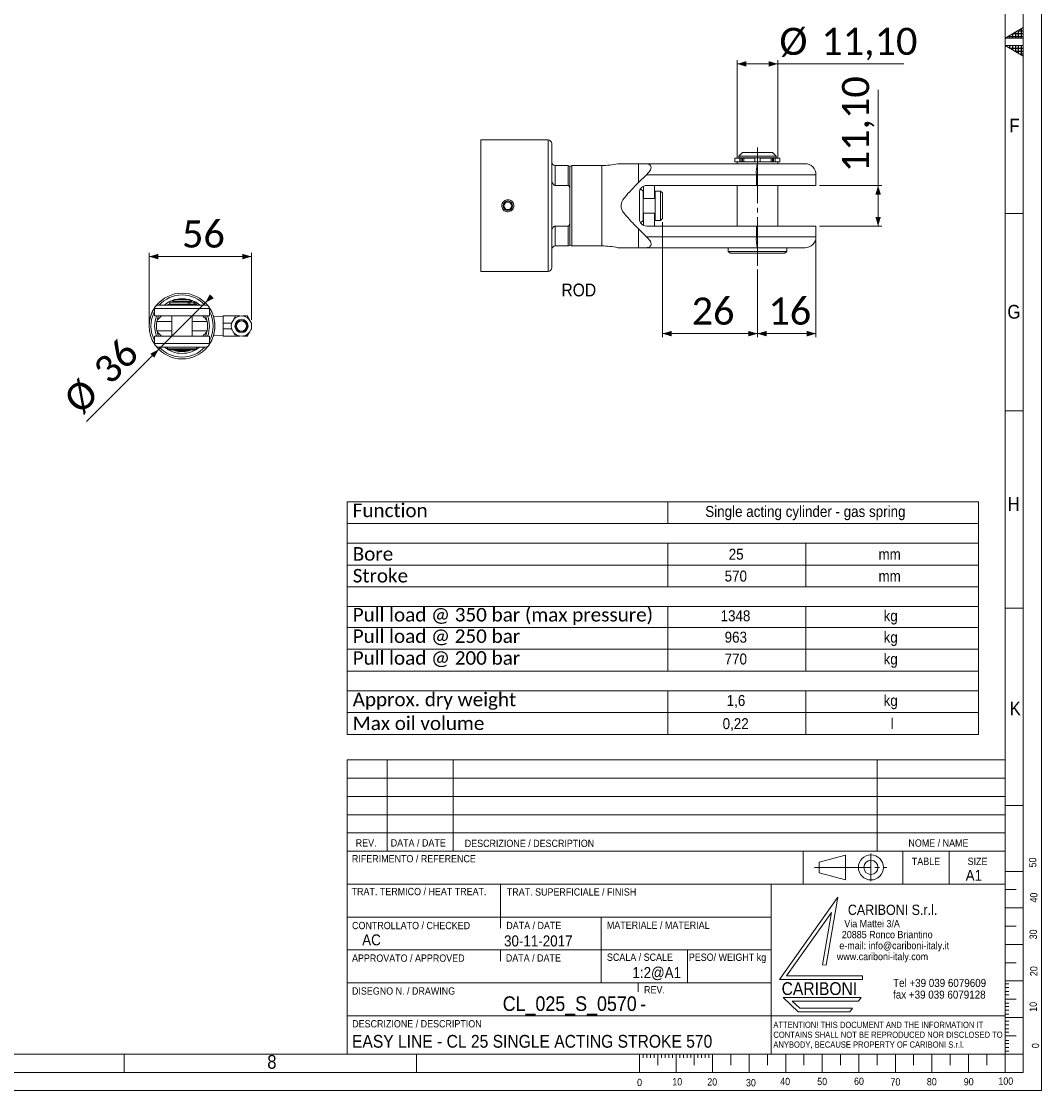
# Model space of a CAD drawing. Header units: millimetres. Extents: x 20 to 1662, y 20 to 1168.
# Tile 5 of 6: x 1104 to 1662, y 20 to 605. Entities that reach past the tile are written whole.
import ezdxf

# ---------------------------------------------------------------- set-up
doc = ezdxf.new("R2010")
doc.units = ezdxf.units.MM
doc.header["$LTSCALE"] = 2
doc.linetypes.add('SLD-Centro', pattern=[19.05, 15.24, -1.27, 1.27, -1.27])
doc.linetypes.add('SLD-Solido', pattern=[0])
doc.styles.add('SLDTEXTSTYLE0', font='GOTHIC.TTF', dxfattribs={"width": 0.913})
doc.styles.add('SLDTEXTSTYLE1', font='GOTHIC.TTF', dxfattribs={"width": 0.913})
doc.styles.add('SLDTEXTSTYLE2', font='GOTHIC.TTF', dxfattribs={"width": 0.913})
doc.styles.add('SLDTEXTSTYLE3', font='CALIBRI.TTF')
doc.styles.add('SLDTEXTSTYLE4', font='CALIBRIB.TTF')
doc.dimstyles.new('SLDDIMSTYLE0', dxfattribs={"dimtxt": 14.816667, "dimasz": 5, "dimexe": 0, "dimexo": 0.0625, "dimgap": 3.704167, "dimtad": 1, "dimrnd": 1e-09, "dimzin": 12, "dimdsep": 46, "dimtxsty": 'SLDTEXTSTYLE4', "dimsah": 1, "dimcen": 0.09, "dimadec": 0, "dimazin": 3, "dimtfac": 1, "dimtofl": 0, "dimtmove": 0, "dimatfit": 3, "dimfxl": 0, "dimfrac": 2, "dimtolj": 1, "dimtzin": 12, "dimarcsym": 0})
doc.dimstyles.new('SLDDIMSTYLE2', dxfattribs={"dimtxt": 14.816667, "dimasz": 5, "dimexe": 0, "dimexo": 0.0625, "dimgap": 3.704167, "dimtad": 1, "dimlfac": 0.5, "dimrnd": 1e-09, "dimzin": 12, "dimdsep": 46, "dimtxsty": 'SLDTEXTSTYLE4', "dimsah": 1, "dimcen": 0.09, "dimadec": 0, "dimazin": 3, "dimtfac": 1, "dimtofl": 0, "dimtmove": 0, "dimatfit": 3, "dimfxl": 0, "dimfrac": 2, "dimtolj": 1, "dimtzin": 12, "dimarcsym": 0})
doc.dimstyles.new('SLDDIMSTYLE3', dxfattribs={"dimtxt": 14.816667, "dimasz": 5, "dimexe": 0, "dimexo": 0.0625, "dimgap": 3.704167, "dimtad": 1, "dimrnd": 1e-09, "dimzin": 12, "dimdsep": 46, "dimtxsty": 'SLDTEXTSTYLE4', "dimsah": 1, "dimcen": 0, "dimadec": 0, "dimazin": 3, "dimtfac": 1, "dimtmove": 0, "dimatfit": 3, "dimfxl": 0, "dimfrac": 2, "dimtolj": 1, "dimtzin": 12, "dimarcsym": 0})

# ---------------------------------------------------------------- blocks, each defined once
blk = doc.blocks.new('SW_NOTE_6')
at = {"color": 0, "linetype": 'Continuous', "lineweight": 0, "char_height": 4, "attachment_point": 1, "style": 'SLDTEXTSTYLE0'}
for s, insert in [('   Via Mattei 3/A', (0, 5.11)), ('  20885 Ronco Briantino', (0, -0.89)), (' e-mail: info@cariboni-italy.it', (0, -6.89)), ('www.cariboni-italy.com', (0, -12.89))]:
    blk.add_mtext(s, dxfattribs=dict(at, insert=insert))
blk = doc.blocks.new('SW_NOTE_7')
at = {"color": 0, "linetype": 'Continuous', "lineweight": 0, "char_height": 4.4, "attachment_point": 1, "style": 'SLDTEXTSTYLE0'}
for s, insert in [('Tel +39 039 6079609', (0, 5.62)), ('fax +39 039 6079128', (0, -0.78))]:
    blk.add_mtext(s, dxfattribs=dict(at, insert=insert))
blk = doc.blocks.new('SW_NOTE_8')
at = {"color": 0, "linetype": 'Continuous', "lineweight": 0, "char_height": 3.4, "attachment_point": 1, "style": 'SLDTEXTSTYLE0'}
for s, insert in [('ATTENTION! THIS DOCUMENT AND THE INFORMATION IT', (0, 4.34)), ('CONTAINS SHALL NOT BE REPRODUCED NOR DISCLOSED TO', (0, -1.06)), ('ANYBODY, BECAUSE PROPERTY OF CARIBONI S.r.l.', (0, -6.46))]:
    blk.add_mtext(s, dxfattribs=dict(at, insert=insert))
blk = doc.blocks.new('SW_TABLEANNOTATION_0')
at = {"color": 0, "linetype": 'SLD-Solido', "lineweight": 0}
for p, q in [((0, 0), (0, -127.34)), ((345.41, 0), (0, 0)), ((175.39, 0), (175.39, -11.95)), ((345.41, -127.34), (345.41, 0)), ((0, -11.95), (345.41, -11.95)), ((0, -22.69), (345.41, -22.69)), ((175.39, -22.69), (175.39, -46.59)), ((250.89, -22.69), (250.89, -46.59)), ((0, -34.64), (345.41, -34.64)), ((0, -46.59), (345.41, -46.59)), ((0, -57.33), (345.41, -57.33)), ((175.39, -57.33), (175.39, -92.7)), ((250.89, -57.33), (250.89, -92.7)), ((0, -68.81), (345.41, -68.81)), ((0, -80.76), (345.41, -80.76)), ((0, -92.7), (345.41, -92.7)), ((0, -103.45), (345.41, -103.45)), ((175.39, -103.45), (175.39, -127.34)), ((250.89, -103.45), (250.89, -127.34)), ((0, -115.4), (345.41, -115.4)), ((0, -127.34), (345.41, -127.34))]:
    blk.add_line(p, q, dxfattribs=at)
at = {"color": 0, "linetype": 'Continuous', "lineweight": 0, "attachment_point": 1}
for s, insert, char_height, style in [('Function', (3, -1.03), 7.408, 'SLDTEXTSTYLE3'), ('Single acting cylinder - gas spring', (195.89, -2.31), 6, 'SLDTEXTSTYLE0'), ('Bore', (3, -24.83), 7.408, 'SLDTEXTSTYLE3'), ('25', (208.71, -25.73), 6, 'SLDTEXTSTYLE0'), ('mm', (290.65, -25.73), 6, 'SLDTEXTSTYLE0'), ('Stroke', (3, -36.77), 7.408, 'SLDTEXTSTYLE3'), ('570', (206.49, -37.68), 6, 'SLDTEXTSTYLE0'), ('mm', (290.65, -37.68), 6, 'SLDTEXTSTYLE0'), ('Pull load @ 350 bar (max pressure)', (3, -58.13), 7.4083, 'SLDTEXTSTYLE3'), ('1348', (204.27, -59.41), 6, 'SLDTEXTSTYLE0'), ('kg', (293.45, -59.41), 6, 'SLDTEXTSTYLE0'), ('Pull load @ 250 bar', (3, -69.85), 7.4083, 'SLDTEXTSTYLE3'), ('963', (206.49, -71.12), 6, 'SLDTEXTSTYLE0'), ('kg', (293.45, -71.12), 6, 'SLDTEXTSTYLE0'), ('Pull load @ 200 bar', (3, -81.79), 7.4083, 'SLDTEXTSTYLE3'), ('770', (206.49, -83.07), 6, 'SLDTEXTSTYLE0'), ('kg', (293.45, -83.07), 6, 'SLDTEXTSTYLE0'), ('Approx. dry weight', (3, -104.49), 7.4083, 'SLDTEXTSTYLE3'), ('kg', (293.45, -105.76), 6, 'SLDTEXTSTYLE0'), ('1,6', (207.6, -105.76), 6, 'SLDTEXTSTYLE0'), ('Max oil volume', (3, -117.53), 7.4083, 'SLDTEXTSTYLE3'), ('0,22', (205.38, -118.44), 6, 'SLDTEXTSTYLE0'), ('l', (297.35, -118.44), 6, 'SLDTEXTSTYLE0')]:
    blk.add_mtext(s, dxfattribs=dict(at, insert=insert, char_height=char_height, style=style))
blk = doc.blocks.new('_D_10')
at = {"color": 7, "linetype": 'SLD-Solido', "lineweight": 0}
for p, q in [((1538.55, 485.28), (1538.55, 432.28)), ((1506.55, 469.4), (1506.55, 432.28)), ((1506.55, 434.28), (1538.55, 434.28))]:
    blk.add_line(p, q, dxfattribs=at)
for points in [[(1506.55, 434.28), (1511.55, 432.78), (1511.55, 435.78)], [(1538.55, 434.28), (1533.55, 435.78), (1533.55, 432.78)]]:
    blk.add_solid(points, dxfattribs=at)
at = {"color": 7, "linetype": 'SLD-Solido', "lineweight": 0, "insert": (1512.53, 454.03), "char_height": 14.817, "attachment_point": 1, "style": 'SLDTEXTSTYLE3'}
blk.add_mtext('16', dxfattribs=at)
blk = doc.blocks.new('_D_11')
at = {"color": 7, "linetype": 'SLD-Solido', "lineweight": 0}
for p, q in [((1454.55, 495.28), (1454.55, 432.28)), ((1506.55, 469.4), (1506.55, 432.28)), ((1506.55, 434.28), (1454.55, 434.28))]:
    blk.add_line(p, q, dxfattribs=at)
for points in [[(1454.55, 434.28), (1459.55, 432.78), (1459.55, 435.78)], [(1506.55, 434.28), (1501.55, 435.78), (1501.55, 432.78)]]:
    blk.add_solid(points, dxfattribs=at)
at = {"color": 7, "linetype": 'SLD-Solido', "lineweight": 0, "insert": (1470.53, 454.03), "char_height": 14.817, "attachment_point": 1, "style": 'SLDTEXTSTYLE3'}
blk.add_mtext('26', dxfattribs=at)
blk = doc.blocks.new('_D_12')
at = {"color": 7, "linetype": 'SLD-Solido', "lineweight": 0}
for p, q in [((1495.45, 530.28), (1495.45, 583.91)), ((1517.65, 581.91), (1495.45, 581.91)), ((1517.65, 530.28), (1517.65, 583.91)), ((1517.65, 581.91), (1586.63, 581.91))]:
    blk.add_line(p, q, dxfattribs=at)
for points in [[(1495.45, 581.91), (1500.45, 580.41), (1500.45, 583.41)], [(1517.65, 581.91), (1512.65, 583.41), (1512.65, 580.41)]]:
    blk.add_solid(points, dxfattribs=at)
at = {"color": 7, "linetype": 'SLD-Solido', "lineweight": 0, "char_height": 14.817, "attachment_point": 1, "style": 'SLDTEXTSTYLE3'}
for s, insert in [('%%c', (1518.56, 601.66)), ('11,10', (1541.47, 601.66))]:
    blk.add_mtext(s, dxfattribs=dict(at, insert=insert))
blk = doc.blocks.new('_D_13')
at = {"color": 7, "linetype": 'SLD-Solido', "lineweight": 0}
for p, q in [((1572.55, 515.38), (1572.55, 567.75)), ((1540.55, 515.38), (1574.55, 515.38)), ((1572.55, 515.38), (1572.55, 493.18)), ((1540.55, 493.18), (1574.55, 493.18))]:
    blk.add_line(p, q, dxfattribs=at)
for points in [[(1572.55, 515.38), (1571.05, 510.38), (1574.05, 510.38)], [(1572.55, 493.18), (1574.05, 498.18), (1571.05, 498.18)]]:
    blk.add_solid(points, dxfattribs=at)
at = {"color": 7, "linetype": 'SLD-Solido', "lineweight": 0, "insert": (1552.79, 522.58), "char_height": 14.817, "attachment_point": 1, "rotation": 90, "style": 'SLDTEXTSTYLE3'}
blk.add_mtext('11,10', dxfattribs=at)
blk = doc.blocks.new('_D_14')
at = {"color": 7, "linetype": 'SLD-Solido', "lineweight": 0}
for p, q in [((1178.99, 425.72), (1204.44, 451.18)), ((1204.44, 451.18), (1207.98, 454.71)), ((1178.99, 425.72), (1139.52, 386.26))]:
    blk.add_line(p, q, dxfattribs=at)
for points in [[(1204.44, 451.18), (1209.04, 453.65), (1206.92, 455.77)], [(1178.99, 425.72), (1174.39, 423.25), (1176.51, 421.13)]]:
    blk.add_solid(points, dxfattribs=at)
at = {"color": 7, "linetype": 'SLD-Solido', "lineweight": 0, "char_height": 14.817, "attachment_point": 1, "rotation": 45, "style": 'SLDTEXTSTYLE3'}
for s, insert in [('36', (1141.99, 416.2)), ('%%c', (1125.79, 400))]:
    blk.add_mtext(s, dxfattribs=dict(at, insert=insert))
blk = doc.blocks.new('_D_15')
at = {"color": 7, "linetype": 'SLD-Solido', "lineweight": 0}
for p, q in [((1173.71, 440.45), (1173.71, 478.45)), ((1173.71, 476.45), (1229.71, 476.45)), ((1229.71, 441.92), (1229.71, 478.45))]:
    blk.add_line(p, q, dxfattribs=at)
for points in [[(1173.71, 476.45), (1178.71, 474.95), (1178.71, 477.95)], [(1229.71, 476.45), (1224.71, 477.95), (1224.71, 474.95)]]:
    blk.add_solid(points, dxfattribs=at)
at = {"color": 7, "linetype": 'SLD-Solido', "lineweight": 0, "insert": (1191.7, 496.21), "char_height": 14.817, "attachment_point": 1, "style": 'SLDTEXTSTYLE3'}
blk.add_mtext('56', dxfattribs=at)

msp = doc.modelspace()

# ---------------------------------------------------------------- hatches: boundary and pattern name
at = {"linetype": 'Continuous'}
h = msp.add_hatch(dxfattribs=at)
h.set_pattern_fill('NET', color=8, scale=0.5, style=0)
h.paths.add_polyline_path([(1652, 596), (1652, 601.774), (1642, 596)], flags=0)
h = msp.add_hatch(dxfattribs=at)
h.set_pattern_fill('NET', color=8, scale=0.5, style=0)
h.paths.add_polyline_path([(1642, 592), (1652, 592), (1652, 586.226)], flags=0)

# ---------------------------------------------------------------- linework, layer by layer
at = {"color": 7, "linetype": 'SLD-Solido', "lineweight": 0}
for p, q in [((1662, 20), (1662, 1168)), ((1652, 30), (1652, 1158)), ((1652, 601.774), (1642, 596)), ((1652, 596), (1652, 601.774)), ((1642, 596), (1652, 596)), ((1652, 586.226), (1642, 592)), ((1642, 592), (1652, 592)), ((1652, 592), (1652, 586.226)), ((1355.111, 540.275), (1355.111, 468.275)), ((1652, 500), (1642, 500)), ((1642, 500), (1652, 500)), ((1642, 392), (1652, 392)), ((1642, 284), (1652, 284)), ((1282, 201.014), (1282, 40.014)), ((1282, 201.014), (1642, 201.014)), ((1304, 201.014), (1304, 150.998)), ((1340, 201.014), (1340, 150.998)), ((1572, 201.014), (1572, 150.998)), ((1282.007, 190.998), (1642.007, 190.998)), ((1282.007, 180.998), (1642.007, 180.998)), ((1642, 176), (1652, 176)), ((1282.007, 170.998), (1642.007, 170.998)), ((1282.007, 160.998), (1642.007, 160.998)), ((1531.503, 150.998), (1531.503, 133.014)), ((1554.623, 148.94), (1540.318, 145.089)), ((1554.623, 148.94), (1554.623, 135.39)), ((1586, 150.998), (1586, 133.014)), ((1611.472, 150.998), (1611.472, 133.014)), ((1641.989, 150.988), (1641.989, 39.988)), ((1540.318, 145.089), (1540.318, 139.242)), ((1540.318, 139.242), (1554.623, 135.39)), ((1642, 140), (1652, 140)), ((1642, 133.014), (1282, 133.014)), ((1366, 115.014), (1366, 133.014)), ((1514, 79.014), (1514, 133.014)), ((1642, 130), (1648, 130)), ((1518.558, 80.753), (1550.534, 125.85)), ((1550.534, 125.85), (1544.091, 88.702)), ((1547.053, 117.483), (1522.428, 82.753)), ((1547.053, 117.483), (1542.07, 88.753)), ((1642, 120), (1652, 120)), ((1514, 115.014), (1282, 115.014)), ((1366, 115.014), (1366, 108.817)), ((1421.086, 79.014), (1421.086, 115.014)), ((1642, 110), (1648, 110)), ((1642, 100), (1652, 100)), ((1514, 97.014), (1282, 97.014)), ((1366, 97.014), (1366, 90.854)), ((1468.217, 97.014), (1468.217, 79.014)), ((1542.07, 88.753), (1544.091, 88.702)), ((1642, 90), (1648, 90)), ((1522.428, 82.753), (1564.07, 82.753)), ((1564.07, 82.753), (1564.091, 80.753)), ((1441.23, 79.014), (1441.23, 74.017)), ((1564.091, 80.753), (1518.558, 80.753)), ((1642, 80), (1652, 80)), ((1642, 78.355), (1644, 78.355)), ((1642, 76.433), (1644, 76.433)), ((1563.239, 70.964), (1520.558, 70.964)), ((1520.558, 70.964), (1528.859, 63.131)), ((1563.239, 70.964), (1561.853, 68.919)), ((1642, 74.254), (1644, 74.254)), ((1642, 72.34), (1644, 72.34)), ((1525.559, 68.919), (1529.665, 65.044)), ((1561.853, 68.919), (1525.559, 68.919)), ((1529.665, 65.044), (1558.558, 65.044)), ((1558.558, 65.044), (1557.164, 63.131)), ((1642, 70), (1648, 70)), ((1642, 67.817), (1644, 67.817)), ((1642, 66.121), (1644, 66.121)), ((1514, 40.014), (1514, 61.014)), ((1514, 61.014), (1642, 61.014)), ((1528.859, 63.131), (1557.164, 63.131)), ((1642, 63.942), (1644, 63.942)), ((1642, 61.91), (1644, 61.91)), ((1642, 60), (1652, 60)), ((1642, 57.999), (1644, 57.999)), ((1642, 56.078), (1644, 56.078)), ((1642, 53.898), (1644, 53.898)), ((1642, 51.985), (1644, 51.985)), ((1642, 50), (1648, 50)), ((1642, 47.461), (1644, 47.461)), ((1642, 45.766), (1644, 45.766)), ((1642, 43.586), (1644, 43.586)), ((1642, 41.673), (1644, 41.673)), ((1160, 40), (1160, 30)), ((1320, 40), (1320, 30)), ((1442, 40), (1442, 30)), ((1444, 40), (1444, 38)), ((1446, 40), (1446, 38)), ((1448, 40), (1448, 38)), ((1450, 40), (1450, 38)), ((1452, 40), (1452, 34)), ((1454, 40), (1454, 38)), ((1456, 40), (1456, 38)), ((1458, 40), (1458, 38)), ((1460, 40), (1460, 38)), ((1462, 40), (1462, 30)), ((1464, 40), (1464, 38)), ((1466, 40), (1466, 38)), ((1468, 40), (1468, 38)), ((1470, 40), (1470, 38)), ((1472, 40), (1472, 34)), ((1474, 40), (1474, 38)), ((1476, 40), (1476, 38)), ((1478, 40), (1478, 38)), ((1480, 40), (1480, 38)), ((1482, 40), (1482, 30)), ((1492, 40), (1492, 34)), ((1502, 40), (1502, 30)), ((1512, 40), (1512, 34)), ((1522, 40), (1522, 30)), ((1532, 40), (1532, 34)), ((1542, 40), (1542, 30)), ((1552, 34), (1552, 40)), ((1562, 40), (1562, 30)), ((1572, 40), (1572, 34)), ((1582, 40), (1582, 30)), ((1592, 40), (1592, 34)), ((1602, 40), (1602, 30)), ((1612, 40), (1612, 34)), ((1622, 40), (1622, 30)), ((1632, 40), (1632, 34)), ((1642, 40), (1642, 30)), ((1652, 40), (1642, 40)), ((30, 30), (1652, 30)), ((20, 20), (1662, 20))]:
    msp.add_line(p, q, dxfattribs=at)
at = {"color": 7, "linetype": 'SLD-Solido', "lineweight": 15}
for p, q in [((1642, 40), (1642, 1148)), ((1391.949, 540.275), (1355.111, 540.275)), ((1393.949, 470.275), (1393.949, 538.275)), ((1498.349, 533.475), (1496.349, 531.475)), ((1506.549, 533.475), (1498.349, 533.475)), ((1514.749, 533.475), (1506.549, 533.475)), ((1516.749, 531.475), (1514.749, 533.475)), ((1441.374, 527.275), (1430.271, 527.275)), ((1441.374, 527.275), (1441.374, 516.966)), ((1445.161, 527.275), (1441.374, 527.275)), ((1445.161, 527.275), (1506.457, 527.275)), ((1494.249, 530.275), (1494.249, 528.275)), ((1496.873, 530.275), (1494.249, 530.275)), ((1496.873, 528.275), (1494.249, 528.275)), ((1495.449, 528.275), (1495.449, 527.275)), ((1496.349, 531.475), (1496.349, 530.475)), ((1506.549, 531.475), (1496.349, 531.475)), ((1506.549, 530.475), (1496.349, 530.475)), ((1496.873, 528.275), (1496.873, 530.275)), ((1497.698, 530.275), (1496.873, 530.275)), ((1497.698, 528.275), (1496.873, 528.275)), ((1496.949, 530.475), (1496.949, 530.275)), ((1497.698, 528.275), (1497.698, 530.275)), ((1498.355, 530.275), (1497.698, 530.275)), ((1498.355, 528.275), (1497.698, 528.275)), ((1498.355, 528.275), (1498.355, 530.275)), ((1498.355, 530.275), (1499.066, 530.275)), ((1498.355, 528.275), (1499.066, 528.275)), ((1499.066, 528.275), (1499.066, 530.275)), ((1499.066, 530.275), (1505.049, 530.275)), ((1499.066, 528.275), (1505.049, 528.275)), ((1505.049, 528.275), (1505.049, 530.275)), ((1508.049, 528.275), (1505.049, 528.275)), ((1506.457, 527.275), (1532.549, 527.275)), ((1516.749, 531.475), (1506.549, 531.475)), ((1516.749, 530.475), (1506.549, 530.475)), ((1508.049, 528.275), (1508.049, 530.275)), ((1514.031, 530.275), (1508.049, 530.275)), ((1514.031, 528.275), (1508.049, 528.275)), ((1514.031, 528.275), (1514.031, 530.275)), ((1514.743, 530.275), (1514.031, 530.275)), ((1514.743, 528.275), (1514.031, 528.275)), ((1514.743, 528.275), (1514.743, 530.275)), ((1514.743, 530.275), (1515.4, 530.275)), ((1514.743, 528.275), (1515.4, 528.275)), ((1515.4, 528.275), (1515.4, 530.275)), ((1515.4, 530.275), (1516.225, 530.275)), ((1515.4, 528.275), (1516.225, 528.275)), ((1516.149, 530.275), (1516.149, 530.475)), ((1516.225, 528.275), (1516.225, 530.275)), ((1518.849, 530.275), (1516.225, 530.275)), ((1518.849, 528.275), (1516.225, 528.275)), ((1516.749, 530.475), (1516.749, 531.475)), ((1517.649, 527.275), (1517.649, 528.275)), ((1518.849, 528.275), (1518.849, 530.275)), ((1402.949, 526.275), (1395.949, 526.275)), ((1403.949, 513.22), (1403.949, 525.275)), ((1403.949, 525.275), (1403.949, 504.275)), ((1421.374, 526.275), (1404.949, 526.275)), ((1441.374, 516.966), (1445.816, 521.275)), ((1505.934, 521.275), (1445.816, 521.275)), ((1505.934, 521.275), (1505.934, 515.375)), ((1538.549, 515.375), (1538.549, 521.275)), ((1402.949, 515.366), (1395.949, 515.366)), ((1444.249, 514.996), (1444.249, 508.275)), ((1505.934, 515.375), (1445.949, 515.375)), ((1450.249, 508.275), (1450.249, 515.375)), ((1495.449, 515.375), (1495.449, 493.175)), ((1538.549, 515.375), (1505.934, 515.375)), ((1517.649, 493.175), (1517.649, 515.375)), ((1441.949, 511.375), (1441.949, 497.175)), ((1443.949, 512.275), (1442.625, 513.6)), ((1443.949, 512.275), (1443.949, 496.275)), ((1453.549, 512.275), (1450.549, 512.275)), ((1450.549, 512.275), (1450.549, 496.275)), ((1454.549, 511.275), (1453.549, 512.275)), ((1453.549, 512.275), (1453.549, 496.275)), ((1454.549, 511.275), (1454.549, 497.275)), ((1368.794, 506.275), (1367.64, 504.275)), ((1367.64, 504.275), (1368.794, 502.275)), ((1371.104, 506.275), (1368.794, 506.275)), ((1372.258, 504.275), (1371.104, 506.275)), ((1371.104, 502.275), (1372.258, 504.275)), ((1403.949, 504.275), (1403.949, 483.275)), ((1450.549, 508.275), (1443.949, 508.275)), ((1368.794, 502.275), (1371.104, 502.275)), ((1443.949, 500.275), (1450.549, 500.275)), ((1444.249, 500.275), (1444.249, 493.555)), ((1450.249, 493.175), (1450.249, 500.275)), ((1395.949, 493.185), (1402.949, 493.185)), ((1403.949, 483.275), (1403.949, 495.331)), ((1445.816, 487.275), (1441.374, 491.585)), ((1441.374, 491.585), (1441.374, 481.275)), ((1442.625, 494.951), (1443.949, 496.275)), ((1445.949, 493.175), (1505.934, 493.175)), ((1450.549, 496.275), (1453.549, 496.275)), ((1453.549, 496.275), (1454.549, 497.275)), ((1505.934, 493.175), (1505.934, 487.275)), ((1505.934, 493.175), (1538.549, 493.175)), ((1538.549, 487.275), (1538.549, 493.175)), ((1445.816, 487.275), (1505.934, 487.275)), ((1395.949, 482.275), (1402.949, 482.275)), ((1404.949, 482.275), (1421.374, 482.275)), ((1441.374, 481.275), (1445.161, 481.275)), ((1506.457, 481.275), (1445.161, 481.275)), ((1490.549, 481.275), (1490.549, 479.275)), ((1532.549, 481.275), (1506.457, 481.275)), ((1522.549, 479.275), (1522.549, 481.275)), ((1490.549, 479.275), (1491.549, 478.275)), ((1490.549, 479.275), (1522.549, 479.275)), ((1521.549, 478.275), (1491.549, 478.275)), ((1521.549, 478.275), (1522.549, 479.275)), ((1355.111, 468.275), (1391.949, 468.275)), ((1185.114, 451.45), (1185.114, 450.45)), ((1195.061, 451.45), (1185.114, 451.45)), ((1187.614, 453.05), (1186.614, 452.05)), ((1186.614, 452.05), (1186.614, 451.55)), ((1189.76, 452.05), (1186.614, 452.05)), ((1189.76, 451.55), (1186.614, 451.55)), ((1186.638, 451.45), (1186.901, 451.558)), ((1186.914, 451.55), (1186.914, 451.45)), ((1190.143, 453.05), (1187.614, 453.05)), ((1196.814, 452.05), (1189.76, 452.05)), ((1196.814, 451.55), (1189.76, 451.55)), ((1195.814, 453.05), (1190.143, 453.05)), ((1195.061, 450.45), (1195.061, 451.45)), ((1196.029, 451.45), (1195.061, 451.45)), ((1196.814, 452.05), (1195.814, 453.05)), ((1196.029, 450.45), (1196.029, 451.45)), ((1198.367, 451.45), (1196.029, 451.45)), ((1196.514, 451.45), (1196.514, 451.55)), ((1196.514, 451.54), (1196.751, 451.451)), ((1196.814, 451.55), (1196.814, 452.05)), ((1198.367, 450.45), (1198.367, 451.45)), ((1198.367, 451.45), (1198.871, 451.45)), ((1198.871, 450.45), (1198.871, 451.45)), ((1198.871, 451.45), (1199.755, 451.45)), ((1199.755, 450.45), (1199.755, 451.45)), ((1176.714, 447.95), (1176.714, 444)), ((1178.714, 449.95), (1204.714, 449.95)), ((1195.061, 450.45), (1185.114, 450.45)), ((1186.164, 450.45), (1186.164, 449.95)), ((1196.029, 450.45), (1195.061, 450.45)), ((1198.367, 450.45), (1196.029, 450.45)), ((1197.264, 449.95), (1197.264, 450.45)), ((1198.367, 450.45), (1198.871, 450.45)), ((1198.871, 450.45), (1199.755, 450.45)), ((1206.714, 444), (1206.714, 447.95)), ((1176.714, 444), (1206.714, 444)), ((1177.948, 441), (1178.08, 441.631)), ((1186.164, 444), (1186.164, 432.9)), ((1197.264, 432.9), (1197.264, 444)), ((1205.348, 441.631), (1205.48, 441)), ((1214.214, 443.664), (1208.996, 443.482)), ((1209.714, 439.757), (1209.659, 439.852)), ((1209.714, 439.757), (1209.714, 437.143)), ((1214.214, 439.924), (1214.214, 443.95)), ((1221.038, 443.95), (1214.214, 443.95)), ((1218.714, 439.924), (1214.214, 439.924)), ((1214.214, 436.976), (1214.214, 439.924)), ((1219.056, 440.517), (1218.714, 439.924)), ((1218.714, 439.924), (1218.714, 439.238)), ((1221.038, 443.95), (1219.845, 441.883)), ((1223.425, 443.95), (1221.038, 443.95)), ((1227.389, 443.95), (1225.003, 443.95)), ((1227.389, 443.95), (1228.583, 441.883)), ((1229.371, 440.517), (1229.714, 439.924)), ((1229.714, 439.924), (1229.714, 439.238)), ((1178.08, 435.269), (1177.948, 435.9)), ((1205.48, 435.9), (1205.348, 435.269)), ((1208.996, 433.418), (1214.214, 433.236)), ((1209.659, 437.048), (1209.714, 437.143)), ((1218.714, 436.976), (1214.214, 436.976)), ((1214.214, 432.95), (1214.214, 436.976)), ((1218.714, 437.661), (1218.714, 436.976)), ((1218.714, 436.976), (1219.056, 436.383)), ((1219.845, 435.017), (1221.038, 432.95)), ((1227.389, 432.95), (1228.583, 435.017)), ((1229.371, 436.383), (1229.714, 436.976)), ((1229.714, 437.661), (1229.714, 436.976)), ((1176.714, 432.9), (1176.714, 428.95)), ((1206.714, 432.9), (1176.714, 432.9)), ((1206.714, 428.95), (1206.714, 432.9)), ((1221.038, 432.95), (1214.214, 432.95)), ((1223.425, 432.95), (1221.038, 432.95)), ((1227.389, 432.95), (1225.003, 432.95)), ((1204.714, 426.95), (1178.714, 426.95)), ((1183.714, 426.95), (1183.714, 425.95)), ((1183.714, 425.95), (1184.214, 425.45)), ((1183.714, 425.95), (1199.714, 425.95)), ((1199.214, 425.45), (1184.214, 425.45)), ((1188.006, 424.95), (1186.675, 425.45)), ((1188.006, 424.95), (1195.422, 424.95)), ((1199.214, 425.45), (1199.714, 425.95)), ((1199.714, 425.95), (1199.714, 426.95)), ((1282, 150.998), (1642, 150.998)), ((1282, 79.014), (1514, 79.014)), ((1514, 79.014), (1514, 61.014)), ((1514, 61.014), (1282, 61.014)), ((40, 40), (1642, 40)), ((1282, 40.014), (1642, 40.014))]:
    msp.add_line(p, q, dxfattribs=at)
at = {"color": 8, "linetype": 'SLD-Solido', "lineweight": 15}
for p, q in [((1391.949, 468.275), (1391.949, 540.275)), ((1395.949, 515.366), (1395.949, 526.275)), ((1402.949, 515.366), (1402.949, 526.275)), ((1404.949, 526.275), (1404.949, 504.275)), ((1421.374, 526.275), (1421.374, 504.275)), ((1538.549, 521.275), (1505.934, 521.275)), ((1404.949, 504.275), (1404.949, 482.275)), ((1421.374, 504.275), (1421.374, 482.275)), ((1395.949, 482.275), (1395.949, 493.185)), ((1402.949, 482.275), (1402.949, 493.185)), ((1505.934, 487.275), (1538.549, 487.275)), ((1206.714, 447.95), (1176.714, 447.95)), ((1177.948, 441), (1186.164, 441)), ((1197.264, 441), (1205.48, 441)), ((1177.948, 435.9), (1186.164, 435.9)), ((1197.264, 435.9), (1205.48, 435.9)), ((1176.714, 428.95), (1206.714, 428.95))]:
    msp.add_line(p, q, dxfattribs=at)
at = {"color": 7, "linetype": 'SLD-Centro', "lineweight": 0}
for p, q in [((1506.549, 536.186), (1506.549, 471.395)), ((1568.609, 149.743), (1568.609, 134.588)), ((1537.694, 142.165), (1577.33, 142.165))]:
    msp.add_line(p, q, dxfattribs=at)
at = {"color": 7, "linetype": 'SLD-Solido', "lineweight": 15, "flags": 128}
for points in [[(1199.197, 451.45), (1197.321, 452.362), (1196.056, 452.808)], [(1201.345, 449.95), (1201.258, 450.022), (1199.755, 451.112)], [(1178.08, 441.631), (1178.634, 442.185), (1179.143, 442.694), (1179.589, 443.14), (1179.955, 443.505), (1180.226, 443.777), (1180.393, 443.944), (1180.449, 444)], [(1202.979, 444), (1203.035, 443.944), (1203.202, 443.777), (1203.473, 443.505), (1203.839, 443.14), (1204.284, 442.694), (1204.794, 442.185), (1205.348, 441.631)], [(1180.449, 432.9), (1180.393, 432.956), (1180.226, 433.123), (1179.955, 433.394), (1179.589, 433.76), (1179.143, 434.206), (1178.634, 434.715), (1178.08, 435.269)], [(1205.348, 435.269), (1204.794, 434.715), (1204.284, 434.206), (1203.839, 433.76), (1203.473, 433.394), (1203.202, 433.123), (1203.035, 432.956), (1202.979, 432.9)]]:
    msp.add_lwpolyline(points, dxfattribs=at)
at = {"color": 7, "linetype": 'SLD-Solido', "lineweight": 15}
for centre, radius in [((1369.949, 504.275), 2.614), ((1224.214, 438.45), 5.556), ((1224.214, 438.45), 3.612), ((1224.214, 438.45), 3.334), ((1224.214, 438.45), 2.778)]:
    msp.add_circle(centre, radius, dxfattribs=at)
at = {"color": 7, "linetype": 'SLD-Solido', "lineweight": 0}
for radius in [6.861, 3.874]:
    msp.add_circle((1568.609, 142.165), radius, dxfattribs=at)
at = {"color": 7, "linetype": 'SLD-Solido', "lineweight": 15}
for centre, radius, start, end in [((1391.949, 538.275), 2, 0.000334, 89.999025), ((1395.949, 528.275), 2, 180.00041, 270.000551), ((1421.374, 566.275), 40, 269.999989, 282.761649), ((1523.536, 522.764), 17.665, 165.203212, 184.833952), ((1532.549, 521.275), 6, 0.000397, 90.000012), ((1402.949, 525.275), 1, 0.00041, 90.002258), ((1404.949, 525.275), 1, 89.995327, 180.00542), ((1445.949, 511.375), 4, 89.999366, 180.000514), ((1445.949, 497.175), 4, 179.999195, 270.000925), ((1523.536, 485.787), 17.665, 175.166048, 194.796788), ((1532.549, 487.275), 6, 269.999988, 359.999603), ((1395.949, 480.275), 2, 89.999449, 179.99959), ((1402.949, 483.275), 1, 269.997742, 359.99959), ((1404.949, 483.275), 1, 179.99458, 270.004673), ((1421.374, 442.275), 40, 77.23924, 90.00001), ((1391.949, 470.275), 2, 270.000975, 359.999666), ((1191.714, 438.45), 18, 38.272771, 141.727229), ((1191.714, 438.45), 18, 90, 141.727229), ((1191.714, 438.45), 18, 38.272771, 90), ((1191.714, 438.45), 15, 106.82705, 129.944505), ((1191.714, 438.45), 15, 76.738524, 103.261476), ((1191.714, 438.45), 18, 145.9564, 214.0436), ((1191.714, 438.45), 18, 145.9564, 180), ((1178.714, 447.95), 2, 90, 180), ((1204.714, 447.95), 2, 0, 90), ((1191.714, 438.45), 18, 325.9564, 34.0436), ((1191.714, 438.45), 18, 4.466837, 34.0436), ((1191.714, 438.45), 15, 158.284383, 201.715617), ((1191.714, 438.45), 14, 169.5054, 190.4946), ((1191.714, 438.45), 14, 349.5054, 10.4946), ((1191.714, 438.45), 15, 338.284383, 21.715617), ((1191.714, 438.45), 18, 325.9564, 355.533163), ((1178.714, 428.95), 2, 180, 270), ((1191.714, 438.45), 18, 218.272771, 270), ((1191.714, 438.45), 18, 270, 321.727229), ((1191.714, 438.45), 18, 270, 321.727229), ((1204.714, 428.95), 2, 270, 0), ((1191.714, 438.45), 15, 230.055495, 270), ((1191.714, 438.45), 14, 254.641114, 285.358886), ((1191.714, 438.45), 15, 270, 309.944505)]:
    msp.add_arc(centre, radius, start, end, dxfattribs=at)
at = {"color": 8, "linetype": 'SLD-Solido', "lineweight": 15}
for start, end in [(42.568454, 137.431546), (151.927513, 208.072487), (331.927513, 28.072487), (222.568454, 270), (270, 317.431546)]:
    msp.add_arc((1191.714, 438.45), 17, start, end, dxfattribs=at)
at = {"color": 7, "linetype": 'SLD-Solido', "lineweight": 15}
for points, knots in [([(1445.816, 521.275), (1446.326, 521.765), (1447.154, 522.56), (1447.961, 523.804), (1448.329, 524.789), (1448.359, 525.639), (1448.006, 526.438), (1446.916, 527.193), (1445.864, 527.242), (1445.161, 527.275)], [0, 0, 0, 0, 0.23458757, 0.38094739, 0.48932492, 0.5815784, 0.65624646, 0.7704627, 1, 1, 1, 1]), ([(1395.949, 515.366), (1395.878, 515.37), (1395.692, 515.382), (1395.344, 515.523), (1394.867, 515.919), (1394.307, 516.816), (1393.993, 517.9), (1393.959, 518.692), (1393.949, 518.938)], [0, 0, 0, 0, 0.0481681, 0.1256125, 0.2497027, 0.4629119, 0.8327669, 1, 1, 1, 1]), ([(1403.949, 513.22), (1403.932, 513.566), (1403.907, 514.079), (1403.697, 514.727), (1403.487, 515.086), (1403.242, 515.293), (1403.078, 515.357), (1402.978, 515.366), (1402.953, 515.366), (1402.949, 515.366)], [0, 0, 0, 0, 0.40431279, 0.59891474, 0.79499788, 0.88221538, 0.97023805, 0.9956184, 1, 1, 1, 1]), ([(1441.374, 491.585), (1440.004, 493.028), (1437.707, 495.447), (1434.539, 498.878), (1432.46, 501.538), (1431.747, 504.111), (1432.228, 506.502), (1434.32, 509.477), (1437.545, 512.997), (1440.097, 515.643), (1441.374, 516.966)], [0, 0, 0, 0, 0.1853929, 0.3107885, 0.4369743, 0.4949654, 0.5534003, 0.6575244, 0.8286358, 1, 1, 1, 1]), ([(1370.668, 507.496), (1370.429, 507.533), (1369.824, 507.627), (1368.838, 507.446), (1367.853, 506.906), (1367.1, 506.063), (1366.669, 505.02), (1366.608, 503.894), (1366.921, 502.812), (1367.574, 501.894), (1368.495, 501.243), (1369.581, 500.932), (1370.706, 500.999), (1371.745, 501.432), (1372.584, 502.185), (1373.127, 503.175), (1373.312, 504.288), (1373.119, 505.399), (1372.57, 506.377), (1371.731, 507.146), (1371.022, 507.38), (1370.668, 507.496)], [0, 0, 0, 0, 0.0350317, 0.0885869, 0.1421054, 0.1957496, 0.2495135, 0.3031511, 0.356614, 0.4101253, 0.4638324, 0.5175805, 0.5711452, 0.6245916, 0.6781686, 0.7319187, 0.7856196, 0.839124, 0.8925911, 0.9462366, 1, 1, 1, 1]), ([(1393.949, 489.612), (1393.955, 489.802), (1393.98, 490.555), (1394.241, 491.552), (1394.763, 492.486), (1395.212, 492.956), (1395.643, 493.155), (1395.86, 493.185), (1395.946, 493.185), (1395.949, 493.185)], [0, 0, 0, 0, 0.1286727, 0.5115577, 0.6816297, 0.8531884, 0.9412881, 0.9981262, 1, 1, 1, 1]), ([(1402.949, 493.185), (1402.96, 493.185), (1403.029, 493.186), (1403.173, 493.223), (1403.389, 493.365), (1403.647, 493.701), (1403.899, 494.375), (1403.93, 494.964), (1403.949, 495.331)], [0, 0, 0, 0, 0.01250179, 0.0810458, 0.17075948, 0.31095703, 0.57128551, 1, 1, 1, 1]), ([(1445.161, 481.275), (1445.865, 481.311), (1446.866, 481.361), (1447.988, 482.084), (1448.376, 482.914), (1448.31, 483.813), (1447.935, 484.804), (1447.123, 486.024), (1446.297, 486.815), (1445.816, 487.275)], [0, 0, 0, 0, 0.229616, 0.3269003, 0.428537, 0.5171085, 0.620124, 0.7788382, 1, 1, 1, 1]), ([(1430.271, 481.275), (1430.268, 481.275), (1430.129, 481.275), (1431.62, 481.275), (1432.677, 481.275), (1437.03, 481.275), (1439.902, 481.275), (1441.374, 481.275)], [0, 0, 0, 0, 0.0008307, 0.0365312, 0.1885786, 0.5843874, 1, 1, 1, 1]), ([(1183.73, 449.95), (1183.745, 449.961), (1183.776, 449.983), (1184.031, 450.155), (1184.46, 450.435), (1184.884, 450.663), (1185.114, 450.787)], [0, 0, 0, 0, 0.1905588, 0.3798487, 0.6628069, 1, 1, 1, 1]), ([(1198.916, 450.45), (1199.006, 450.397), (1199.235, 450.263), (1199.49, 450.092), (1199.671, 449.969), (1199.69, 449.956), (1199.698, 449.95)], [0, 0, 0, 0, 0.2085503, 0.5274389, 0.7967668, 1, 1, 1, 1]), ([(1178.08, 441.631), (1178.195, 442.093), (1178.402, 442.922), (1178.754, 443.669), (1178.91, 444)], [0, 0, 0, 0, 0.5572187, 1, 1, 1, 1]), ([(1204.517, 444), (1204.68, 443.651), (1205.031, 442.902), (1205.237, 442.074), (1205.348, 441.631)], [0, 0, 0, 0, 0.4654288, 1, 1, 1, 1]), ([(1178.911, 432.9), (1178.748, 433.248), (1178.397, 433.997), (1178.19, 434.826), (1178.08, 435.269)], [0, 0, 0, 0, 0.4654288, 1, 1, 1, 1]), ([(1205.348, 435.269), (1205.232, 434.807), (1205.025, 433.978), (1204.674, 433.231), (1204.518, 432.9)], [0, 0, 0, 0, 0.5572187, 1, 1, 1, 1]), ([(1196.79, 425.45), (1196.513, 425.326), (1196.07, 425.129), (1195.598, 424.998), (1195.422, 424.95)], [0, 0, 0, 0, 0.6263874, 1, 1, 1, 1])]:
    msp.add_open_spline(points, degree=3, knots=knots, dxfattribs=at)

# ---------------------------------------------------------------- block references
at = {"color": 7, "linetype": 'Continuous', "lineweight": 0}
for name, p in [('SW_TABLEANNOTATION_0', (1282.1, 342.278)), ('SW_NOTE_6', (1549.986, 108.286)), ('SW_NOTE_7', (1580.725, 75.514)), ('SW_NOTE_8', (1515.224, 53.354))]:
    msp.add_blockref(name, p, dxfattribs=at)

# ---------------------------------------------------------------- texts
for s, insert, char_height, attachment_point, style in [('F', (1644.357, 551.889), 7.524, 1, 'SLDTEXTSTYLE0'), ('G', (1643.288, 450.002), 7.524, 1, 'SLDTEXTSTYLE0'), ('H', (1643.391, 344.816), 7.524, 1, 'SLDTEXTSTYLE0'), ('K', (1644.49, 232.929), 7.524, 1, 'SLDTEXTSTYLE0'), ('REV.', (1292.454, 157.577), 4, 2, 'SLDTEXTSTYLE0'), ('DATA / DATE', (1305.89, 157.577), 4, 1, 'SLDTEXTSTYLE0'), ('DESCRIZIONE / DESCRIPTION', (1346.395, 157.32), 4, 1, 'SLDTEXTSTYLE0'), ('NOME / NAME', (1589.135, 157.513), 4, 1, 'SLDTEXTSTYLE0'), ('RIFERIMENTO / REFERENCE', (1284.65, 148.926), 4, 1, 'SLDTEXTSTYLE0'), ('TABLE', (1591.007, 147.473), 4, 1, 'SLDTEXTSTYLE0'), ('SIZE', (1621.528, 147.473), 4, 1, 'SLDTEXTSTYLE0'), ('A1', (1620.451, 140.816), 6, 1, 'SLDTEXTSTYLE1'), ('TRAT. TERMICO / HEAT TREAT.', (1284.487, 130.952), 4, 1, 'SLDTEXTSTYLE0'), ('TRAT. SUPERFICIALE / FINISH', (1369.417, 130.725), 4, 1, 'SLDTEXTSTYLE0'), ('CARIBONI S.r.l.', (1555.993, 121.749), 5.59322, 1, 'SLDTEXTSTYLE0'), ('CONTROLLATO / CHECKED', (1284.744, 112.347), 4, 1, 'SLDTEXTSTYLE0'), ('DATA / DATE', (1369.125, 112.378), 4, 1, 'SLDTEXTSTYLE0'), ('MATERIALE / MATERIAL', (1424.163, 112.538), 4, 1, 'SLDTEXTSTYLE0'), ('AC', (1290.296, 105.5), 6, 1, 'SLDTEXTSTYLE0'), ('30-11-2017', (1367.886, 104.929), 6, 1, 'SLDTEXTSTYLE0'), ('APPROVATO / APPROVED', (1284.718, 94.523), 4, 1, 'SLDTEXTSTYLE0'), ('DATA / DATE', (1368.878, 94.613), 4, 1, 'SLDTEXTSTYLE0'), ('SCALA / SCALE', (1424.185, 95.019), 4, 1, 'SLDTEXTSTYLE0'), ('PESO/ WEIGHT kg', (1468.983, 95.019), 4, 1, 'SLDTEXTSTYLE0'), ('1:2@A1', (1438.149, 87.612), 6, 1, 'SLDTEXTSTYLE0'), ('DISEGNO N. / DRAWING', (1284.704, 76.521), 4, 1, 'SLDTEXTSTYLE0'), ('REV.', (1444.505, 77.218), 4, 1, 'SLDTEXTSTYLE0'), ('CARIBONI', (1519.76, 79.328), 7, 1, 'SLDTEXTSTYLE2'), ('CL_025_S_0570', (1440.478, 71.598), 8, 3, 'SLDTEXTSTYLE1'), ('- ', (1442.405, 71.479), 8, 1, 'SLDTEXTSTYLE1'), ('DESCRIZIONE / DESCRIPTION', (1284.83, 58.588), 4, 1, 'SLDTEXTSTYLE0'), ('EASY LINE - CL 25 SINGLE ACTING STROKE 570', (1284.699, 50.482), 7, 1, 'SLDTEXTSTYLE0'), ('8', (1238.315, 39.502), 7.524, 1, 'SLDTEXTSTYLE0'), ('0', (1440.672, 26.457), 4, 1, 'SLDTEXTSTYLE0'), ('10', (1459.931, 26.867), 4, 1, 'SLDTEXTSTYLE0'), ('20', (1479.082, 26.772), 4, 1, 'SLDTEXTSTYLE0'), ('30', (1500.26, 26.339), 4, 1, 'SLDTEXTSTYLE0'), ('40', (1518.968, 27.004), 4, 1, 'SLDTEXTSTYLE0'), ('50', (1539.226, 27.004), 4, 1, 'SLDTEXTSTYLE0'), ('60', (1559.362, 27.114), 4, 1, 'SLDTEXTSTYLE0'), ('70', (1579.305, 26.785), 4, 1, 'SLDTEXTSTYLE0'), ('80', (1599.213, 26.871), 4, 1, 'SLDTEXTSTYLE0'), ('90', (1619.397, 26.871), 4, 1, 'SLDTEXTSTYLE0'), ('100', (1638.319, 27.186), 4, 1, 'SLDTEXTSTYLE0')]:
    msp.add_mtext(s, dxfattribs=dict(at, insert=insert, char_height=char_height, attachment_point=attachment_point, style=style))
at = {"color": 7, "linetype": 'SLD-Solido', "lineweight": 0, "insert": (1408.788, 461.678), "char_height": 7, "attachment_point": 2, "style": 'SLDTEXTSTYLE0'}
msp.add_mtext('ROD', dxfattribs=at)
at = {"color": 7, "linetype": 'Continuous', "lineweight": 0, "char_height": 4, "attachment_point": 1, "rotation": 90, "style": 'SLDTEXTSTYLE0'}
for s, insert in [('50', (1655.097, 142.133)), ('40', (1655.698, 122.905)), ('30', (1655.397, 102.775)), ('20', (1655.698, 82.646)), ('10', (1655.397, 63.117)), ('0', (1656.655, 43.214))]:
    msp.add_mtext(s, dxfattribs=dict(at, insert=insert))

# ---------------------------------------------------------------- dimensions: what is measured, and where the dimension line sits
at = {"color": 7, "linetype": 'SLD-Solido', "lineweight": 0}
dim = msp.add_linear_dim(base=(1495.449, 581.907), p1=(1517.649, 528.275), p2=(1495.449, 528.275), angle=0, text='%%c<>', dimstyle='SLDDIMSTYLE2', dxfattribs=at)
dim.commit()
dim.dimension.update_dxf_attribs({"geometry": '_D_12', "text_midpoint": (1552.594, 581.907), "dimtype": 160})
dim = msp.add_linear_dim(base=(1572.549, 493.175), p1=(1538.549, 515.375), p2=(1538.549, 493.175), angle=90, dimstyle='SLDDIMSTYLE2', dxfattribs=at)
dim.commit()
dim.dimension.update_dxf_attribs({"geometry": '_D_13', "text_midpoint": (1572.549, 545.163), "dimtype": 160})
for base, p1, p2, dimstyle, picture, middle in [((1229.714, 476.45), (1173.714, 438.45), (1229.714, 439.924), 'SLDDIMSTYLE0', '_D_15', (1201.714, 476.45)), ((1454.549, 434.275), (1506.549, 471.395), (1454.549, 497.275), 'SLDDIMSTYLE2', '_D_11', (1480.549, 434.275)), ((1538.549, 434.275), (1506.549, 471.395), (1538.549, 487.275), 'SLDDIMSTYLE2', '_D_10', (1522.549, 434.275))]:
    dim = msp.add_linear_dim(base=base, p1=p1, p2=p2, dimstyle=dimstyle, dxfattribs=at)
    dim.commit()
    dim.dimension.update_dxf_attribs({"geometry": picture, "text_midpoint": middle, "dimtype": 160})
dim = msp.add_diameter_dim_2p(p1=(1178.986, 425.722), p2=(1204.442, 451.178), dimstyle='SLDDIMSTYLE3', dxfattribs=at)
dim.commit()
dim.dimension.update_dxf_attribs({"geometry": '_D_14', "text_midpoint": (1153.714, 400.45), "dimtype": 163})

doc.saveas('drawing.dxf')
